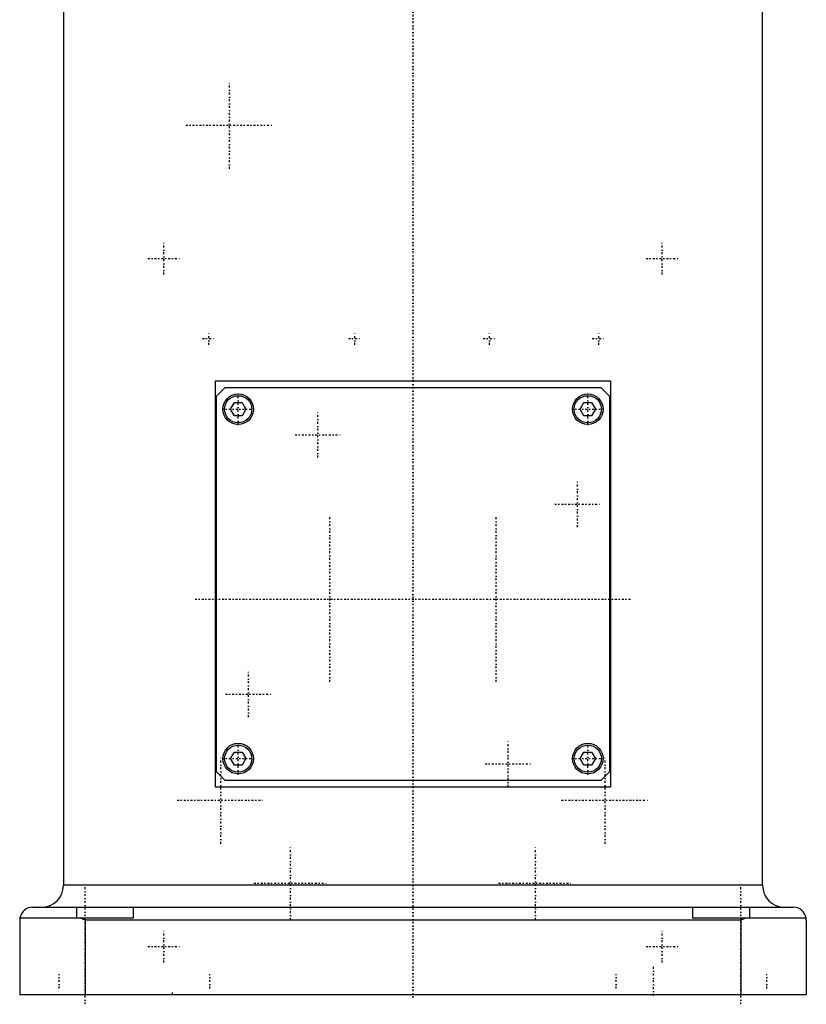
# Model space of a CAD drawing. Extents: x -90 to 90, y -319 to 715.
# Tile 1 of 6: x -90 to 90, y -319 to -93. Entities that reach past the tile are written whole.
import ezdxf

# ---------------------------------------------------------------- set-up
doc = ezdxf.new("R2010")
doc.units = 0
doc.linetypes.add('CENTER', pattern=[1.5, 0.45, -0.5, 0.05, -0.5])
doc.layers.add('AM_0', color=7, linetype='CONTINUOUS')
doc.layers.add('AM_7', color=7, linetype='CENTER')

msp = doc.modelspace()

# ---------------------------------------------------------------- linework, layer by layer
at = {"layer": 'AM_0', "color": 7, "linetype": 'CONTINUOUS'}
for p, q in [((-80, -30), (-80, -291.5)), ((80, -291.5), (80, -30)), ((-45.21, -176), (45.21, -176)), ((-45.21, -269), (-45.21, -176)), ((-45, -179.5), (-43, -177.5)), ((-43, -177.5), (43, -177.5)), ((43, -177.5), (45, -179.5)), ((45.21, -176), (45.21, -269)), ((-45, -265.5), (-45, -179.5)), ((45, -179.5), (45, -265.5)), ((-41.73, -182.5), (-40.87, -181)), ((-40.87, -184), (-41.73, -182.5)), ((-40.87, -181), (-39.13, -181)), ((-39.13, -181), (-38.27, -182.5)), ((-38.27, -182.5), (-39.13, -184)), ((38.27, -182.5), (39.13, -181)), ((39.13, -184), (38.27, -182.5)), ((39.13, -181), (40.87, -181)), ((40.87, -181), (41.73, -182.5)), ((41.73, -182.5), (40.87, -184)), ((-39.13, -184), (-40.87, -184)), ((40.87, -184), (39.13, -184)), ((-41.73, -262.5), (-40.87, -261)), ((-40.87, -261), (-39.13, -261)), ((-39.13, -261), (-38.27, -262.5)), ((38.27, -262.5), (39.13, -261)), ((39.13, -261), (40.87, -261)), ((40.87, -261), (41.73, -262.5)), ((-40.87, -264), (-41.73, -262.5)), ((-38.27, -262.5), (-39.13, -264)), ((39.13, -264), (38.27, -262.5)), ((41.73, -262.5), (40.87, -264)), ((-43, -267.5), (-45, -265.5)), ((-39.13, -264), (-40.87, -264)), ((40.87, -264), (39.13, -264)), ((45, -265.5), (43, -267.5)), ((43, -267.5), (-43, -267.5)), ((45.21, -269), (-45.21, -269)), ((80, -291.5), (-80, -291.5)), ((-87, -296.5), (87, -296.5)), ((-77, -296.5), (-77, -299)), ((-64, -296.5), (-64, -299)), ((64, -299), (64, -296.5)), ((77, -296.5), (77, -299)), ((-90, -299.5), (-90, -316.5)), ((-64, -299), (-89.96, -299)), ((-75, -299.5), (-76.12, -299)), ((75, -299.5), (-75, -299.5)), ((-75, -299.5), (-75, -316.5)), ((89.96, -299), (64, -299)), ((76.12, -299), (75, -299.5)), ((75, -299.5), (75, -316.5)), ((90, -299.5), (90, -316.5)), ((-90, -316.5), (90, -316.5))]:
    msp.add_line(p, q, dxfattribs=at)
for points in [[(-89.96, -299, 0), (-89.97, -299.08, 0), (-89.99, -299.25, 0), (-90, -299.42, 0), (-90, -299.5, 0)], [(90, -299.5, 0), (90, -299.42, 0), (89.99, -299.25, 0), (89.97, -299.08, 0), (89.96, -299, 0)]]:
    msp.add_polyline3d(points, dxfattribs=at)
for centre, radius in [((-40, -182.5), 3.5), ((-40, -182.5), 3.1), ((40, -182.5), 3.5), ((40, -182.5), 3.1), ((-40, -262.5), 3.5), ((40, -262.5), 3.5), ((-40, -262.5), 3.1), ((40, -262.5), 3.1)]:
    msp.add_circle(centre, radius, dxfattribs=at)
for centre, radius, start, end in [((-85, -291.5), 5, 270, 0), ((85, -291.5), 5, 180, 270), ((-87, -299.5), 3, 90, 170.4059), ((87, -299.5), 3, 9.5941, 90)]:
    msp.add_arc(centre, radius, start, end, dxfattribs=at)
at = {"layer": 'AM_7', "color": 4, "linetype": 'CENTER'}
for p, q in [((0, -317.3), (0, 16.93)), ((-42, -127.47), (-42, -107.53)), ((-51.98, -117.5), (-32.02, -117.5)), ((-57, -151.68), (-57, -144.32)), ((57, -151.68), (57, -144.32)), ((-60.67, -148), (-53.33, -148)), ((53.33, -148), (60.67, -148)), ((-48.17, -166.3), (-45.23, -166.3)), ((-46.7, -167.77), (-46.7, -164.83)), ((-14.77, -166.3), (-11.83, -166.3)), ((-13.3, -167.77), (-13.3, -164.83)), ((16.03, -166.3), (18.97, -166.3)), ((17.5, -167.77), (17.5, -164.83)), ((41.03, -166.3), (43.97, -166.3)), ((42.5, -167.77), (42.5, -164.83)), ((-40, -186.18), (-40, -178.82)), ((40, -186.18), (40, -178.82)), ((-43.67, -182.5), (-36.33, -182.5)), ((36.33, -182.5), (43.67, -182.5)), ((-21.75, -193.58), (-21.75, -183.08)), ((-27, -188.33), (-16.5, -188.33)), ((37.67, -209.5), (37.67, -199)), ((32.42, -204.25), (42.92, -204.25)), ((-19, -244.9), (-19, -207.1)), ((19, -244.9), (19, -207.1)), ((-49.88, -226), (49.88, -226)), ((-37.67, -253), (-37.67, -242.5)), ((-42.92, -247.75), (-32.42, -247.75)), ((-40, -266.18), (-40, -258.82)), ((21.75, -268.92), (21.75, -258.42)), ((40, -266.18), (40, -258.82)), ((-44, -281.98), (-44, -262.02)), ((-43.67, -262.5), (-36.33, -262.5)), ((16.5, -263.67), (27, -263.67)), ((36.33, -262.5), (43.67, -262.5)), ((44, -281.98), (44, -262.02)), ((-53.98, -272), (-34.02, -272)), ((34.02, -272), (53.98, -272)), ((-28, -299.4), (-28, -282.6)), ((28, -299.4), (28, -282.6)), ((-75, -318.75), (-75, -291.25)), ((-36.4, -291), (-19.6, -291)), ((19.6, -291), (36.4, -291)), ((75, -318.75), (75, -291.25)), ((-57, -309.18), (-57, -301.82)), ((57, -309.18), (57, -301.82)), ((-60.67, -305.5), (-53.33, -305.5)), ((53.33, -305.5), (60.67, -305.5)), ((55, -316.8), (55, -310.2)), ((-81, -315.15), (-81, -311.85)), ((-46.46, -315.15), (-46.46, -311.85)), ((46.46, -315.15), (46.46, -311.85)), ((81, -315.15), (81, -311.85)), ((-55, -316.52), (-55, -315.98))]:
    msp.add_line(p, q, dxfattribs=at)

doc.saveas('drawing.dxf')
